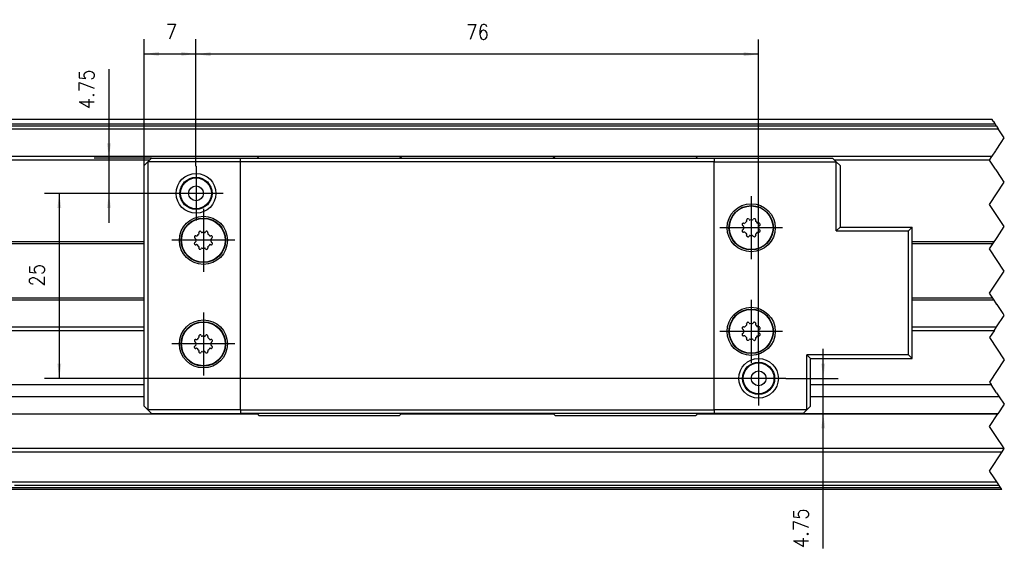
# Model space of a CAD drawing. Header units: millimetres. Extents: x -235 to 9017, y -109 to 485.
# Tile 6 of 35: x 16 to 149, y 329 to 401. Entities that reach past the tile are written whole.
import ezdxf

# ---------------------------------------------------------------- set-up
doc = ezdxf.new("R2010")
doc.units = ezdxf.units.MM
doc.linetypes.add('DOT_CENTER', pattern=[14, 12, -1, 0, -1])
doc.layers.add('1', color=7, linetype='Continuous')
doc.styles.add('CONVERTER_11', font='txt.shx', dxfattribs={"width": 0.9})
doc.dimstyles.new('ME10_DIM_13', dxfattribs={"dimtxt": 2, "dimasz": 2, "dimexe": 2, "dimexo": 0, "dimgap": 2, "dimtad": 1, "dimdsep": 46, "dimtxsty": 'CONVERTER_11', "dimsah": 1, "dimcen": 0.09, "dimclrd": 2, "dimclre": 2, "dimclrt": 2, "dimadec": 0, "dimazin": 0, "dimtfac": 1, "dimtdec": 4, "dimtix": 1, "dimtmove": 0, "dimatfit": 3, "dimfxl": 1, "dimtolj": 1, "dimtzin": 0, "dimarcsym": 0})
doc.dimstyles.new('ME10_DIM_15', dxfattribs={"dimtxt": 2, "dimasz": 2, "dimexe": 2, "dimexo": 0, "dimgap": 2, "dimtad": 1, "dimdsep": 46, "dimtxsty": 'CONVERTER_11', "dimsah": 1, "dimcen": 0.09, "dimclrd": 2, "dimclre": 2, "dimclrt": 2, "dimadec": 0, "dimazin": 0, "dimtfac": 1, "dimtdec": 4, "dimtix": 1, "dimtmove": 0, "dimatfit": 3, "dimfxl": 1, "dimtolj": 1, "dimtzin": 0, "dimarcsym": 0})
doc.dimstyles.new('ME10_DIM_16', dxfattribs={"dimtxt": 2, "dimasz": 2, "dimexe": 2, "dimexo": 0, "dimgap": 2, "dimtad": 1, "dimdsep": 46, "dimtxsty": 'CONVERTER_11', "dimsah": 1, "dimcen": 0.09, "dimclrd": 2, "dimclre": 2, "dimclrt": 2, "dimadec": 0, "dimazin": 0, "dimtfac": 1, "dimtdec": 4, "dimtix": 1, "dimtmove": 0, "dimatfit": 3, "dimfxl": 1, "dimtolj": 1, "dimtzin": 0, "dimarcsym": 0})
doc.dimstyles.new('ME10_DIM_17', dxfattribs={"dimtxt": 2, "dimasz": 2, "dimexe": 2, "dimexo": 0, "dimgap": 2, "dimtad": 1, "dimdsep": 46, "dimtxsty": 'CONVERTER_11', "dimsah": 1, "dimcen": 0.09, "dimclrd": 2, "dimclre": 2, "dimclrt": 2, "dimadec": 0, "dimazin": 0, "dimtfac": 1, "dimtdec": 4, "dimtix": 1, "dimtmove": 0, "dimatfit": 3, "dimfxl": 1, "dimtolj": 1, "dimtzin": 0, "dimarcsym": 0})
doc.dimstyles.new('ME10_DIM_18', dxfattribs={"dimtxt": 2, "dimasz": 2, "dimexe": 2, "dimexo": 0, "dimgap": 2, "dimtad": 1, "dimdsep": 46, "dimtxsty": 'CONVERTER_11', "dimsah": 1, "dimcen": 0.09, "dimclrd": 2, "dimclre": 2, "dimclrt": 2, "dimadec": 0, "dimazin": 0, "dimtfac": 1, "dimtdec": 4, "dimtix": 1, "dimtmove": 0, "dimatfit": 3, "dimfxl": 1, "dimtolj": 1, "dimtzin": 0, "dimarcsym": 0})

# ---------------------------------------------------------------- blocks, each defined once
blk = doc.blocks.new('MOD-22E-M-Li__43', base_point=(-101.64, 337.1))
at = {"color": 7, "linetype": 'Continuous'}
for p, q in [((147.69, 387.1), (-70.83, 387.1)), ((147.71, 387.09), (-70.83, 387.09)), ((-70.83, 386.48), (148.11, 386.48)), ((148.33, 386.16), (-70.83, 386.16)), ((-70.83, 385.83), (148.54, 385.83)), ((-70.83, 382.12), (147.71, 382.12)), ((48.67, 382.1), (-70.83, 382.1)), ((55.11, 382.1), (48.67, 382.1)), ((61.23, 382.1), (55.11, 382.1)), ((67.67, 382.1), (61.23, 382.1)), ((88.67, 382.1), (67.67, 382.1)), ((95.11, 382.1), (88.67, 382.1)), ((101.23, 382.1), (95.11, 382.1)), ((107.67, 382.1), (101.23, 382.1)), ((147.7, 382.1), (107.67, 382.1)), ((33.92, 381.6), (-57.83, 381.6)), ((147.36, 381.6), (126.42, 381.6)), ((33.17, 370.54), (-57.83, 370.54)), ((33.17, 370.29), (-57.83, 370.29)), ((147.98, 370.54), (136.91, 370.54)), ((147.82, 370.29), (136.91, 370.29)), ((33.17, 362.92), (-57.83, 362.92)), ((33.17, 362.67), (-57.83, 362.67)), ((147.82, 362.92), (136.91, 362.92)), ((147.98, 362.67), (136.91, 362.67)), ((-57.83, 359.04), (33.17, 359.04)), ((33.17, 358.54), (-57.83, 358.54)), ((136.91, 359.04), (148.32, 359.04)), ((147.99, 358.54), (136.91, 358.54)), ((-57.83, 351.27), (33.17, 351.27)), ((123.17, 351.27), (147.58, 351.27)), ((33.17, 349.61), (-57.83, 349.61)), ((148.69, 349.61), (123.17, 349.61)), ((-57.83, 347.32), (48.45, 347.32)), ((-57.83, 347.31), (48.46, 347.31)), ((-57.83, 347.29), (48.48, 347.29)), ((67.86, 347.29), (81.42, 347.29)), ((67.87, 347.31), (81.42, 347.3)), ((67.88, 347.32), (81.42, 347.32)), ((81.42, 347.32), (88.45, 347.32)), ((81.42, 347.3), (81.42, 347.32)), ((88.48, 347.29), (81.42, 347.29)), ((148.49, 347.29), (107.85, 347.29)), ((107.89, 347.32), (148.51, 347.32)), ((149.36, 342.61), (-57.83, 342.61)), ((-57.83, 342.17), (149.08, 342.17)), ((-57.83, 338.1), (148.36, 338.1)), ((-70.83, 337.35), (148.86, 337.35)), ((57.87, 337.1), (11.87, 337.1)), ((18.54, 337.6), (15.67, 337.6)), ((49.52, 337.6), (18.54, 337.6)), ((148.69, 337.6), (49.52, 337.6)), ((62.87, 337.1), (57.87, 337.1)), ((66.09, 337.1), (62.87, 337.1)), ((149.03, 337.1), (66.09, 337.1))]:
    blk.add_line(p, q, dxfattribs=at)
at = {"color": 2, "linetype": 'DOT_CENTER'}
for p, q in [((147.71, 387.09), (147.69, 387.1)), ((147.86, 386.85), (147.71, 387.09)), ((147.89, 386.8), (147.86, 386.85)), ((147.89, 386.8), (148.03, 386.6)), ((148.11, 386.48), (148.03, 386.6)), ((148.33, 386.16), (148.11, 386.48)), ((148.33, 386.16), (148.54, 385.83)), ((149.36, 384.6), (148.54, 385.83)), ((148.93, 383.95), (149.36, 384.6)), ((148.25, 382.94), (148.93, 383.95)), ((147.36, 381.6), (147.7, 382.1)), ((147.71, 382.12), (147.7, 382.1)), ((147.71, 382.12), (148.2, 382.85)), ((148.2, 382.85), (148.25, 382.94)), ((148.19, 380.35), (147.36, 381.6)), ((148.25, 380.27), (148.19, 380.35)), ((148.93, 379.25), (148.25, 380.27)), ((149.36, 378.6), (148.93, 379.25)), ((147.36, 375.6), (149.36, 378.6)), ((149.36, 372.6), (147.36, 375.6)), ((148.38, 371.13), (149.36, 372.6)), ((148.22, 370.88), (148.38, 371.13)), ((147.36, 369.6), (147.82, 370.29)), ((147.82, 370.29), (147.98, 370.54)), ((147.98, 370.54), (148.22, 370.88)), ((149.36, 366.6), (147.36, 369.6)), ((147.36, 363.6), (149.36, 366.6)), ((147.82, 362.92), (147.36, 363.6)), ((147.98, 362.67), (147.82, 362.92)), ((148.21, 362.32), (147.98, 362.67)), ((148.37, 362.09), (148.21, 362.32)), ((148.38, 362.07), (148.37, 362.09)), ((149.19, 360.86), (148.38, 362.07)), ((148.32, 359.04), (149.36, 360.6)), ((149.36, 360.6), (149.19, 360.86)), ((147.99, 358.54), (147.36, 357.6)), ((147.99, 358.54), (148.32, 359.04)), ((147.36, 357.6), (149.36, 354.6)), ((149.36, 354.6), (147.36, 351.6)), ((147.36, 351.6), (147.58, 351.27)), ((148.33, 350.15), (147.58, 351.27)), ((148.33, 350.15), (148.51, 349.88)), ((148.51, 349.88), (148.69, 349.61)), ((149.36, 348.6), (148.51, 347.32)), ((148.69, 349.61), (149.36, 348.6)), ((147.36, 345.6), (148.49, 347.29)), ((148.49, 347.29), (148.51, 347.32)), ((148.46, 343.96), (147.36, 345.6)), ((149.13, 342.96), (148.46, 343.96)), ((147.41, 339.67), (149.08, 342.17)), ((149.08, 342.17), (149.36, 342.61)), ((149.36, 342.61), (149.13, 342.96)), ((147.36, 339.6), (147.41, 339.67)), ((147.42, 339.51), (147.36, 339.6)), ((147.98, 338.67), (147.42, 339.51)), ((148.09, 338.51), (147.98, 338.67)), ((148.36, 338.1), (148.09, 338.51)), ((148.53, 337.85), (148.36, 338.1)), ((148.69, 337.6), (148.53, 337.85)), ((148.86, 337.35), (148.69, 337.6)), ((149.03, 337.1), (148.86, 337.35))]:
    blk.add_line(p, q, dxfattribs=at)
at = {"color": 7, "linetype": 'Continuous'}
blk.add_open_spline([(81.42, 347.3), (81.42, 347.3), (81.42, 347.3), (81.42, 347.29), (81.42, 347.29)], degree=3, dxfattribs=at)
blk = doc.blocks.new('CABEZA_1__44', base_point=(33.17, 347.1))
at = {"color": 7, "linetype": 'Continuous'}
for p, q in [((33.67, 381.35), (34.17, 381.85)), ((34.17, 381.85), (46.17, 381.85)), ((46.17, 381.35), (46.17, 381.85)), ((46.17, 381.85), (48.42, 381.85)), ((48.67, 382.1), (48.42, 381.85)), ((48.42, 381.85), (67.92, 381.85)), ((55.11, 382.1), (48.67, 382.1)), ((61.23, 382.1), (55.11, 382.1)), ((67.67, 382.1), (61.23, 382.1)), ((67.92, 381.85), (67.67, 382.1)), ((67.92, 381.85), (88.42, 381.85)), ((88.67, 382.1), (88.42, 381.85)), ((88.42, 381.85), (107.92, 381.85)), ((95.11, 382.1), (88.67, 382.1)), ((101.23, 382.1), (95.11, 382.1)), ((107.67, 382.1), (101.23, 382.1)), ((107.92, 381.85), (107.67, 382.1)), ((107.92, 381.85), (110.17, 381.85)), ((110.17, 381.85), (110.17, 381.35)), ((110.17, 381.85), (126.17, 381.85)), ((126.17, 381.85), (126.67, 381.35)), ((33.17, 380.85), (33.67, 381.35)), ((33.17, 348.35), (33.17, 380.85)), ((33.67, 381.35), (33.67, 347.85)), ((46.17, 381.35), (33.67, 381.35)), ((46.17, 347.85), (46.17, 381.35)), ((110.17, 381.35), (46.17, 381.35)), ((110.17, 347.85), (110.17, 381.35)), ((110.17, 381.35), (126.67, 381.35)), ((126.67, 372.04), (126.67, 381.35)), ((127.17, 380.85), (126.67, 381.35)), ((127.17, 380.85), (127.17, 372.54)), ((114.1, 372.69), (114.01, 372.74)), ((114.15, 373.06), (114.24, 373.04)), ((114.58, 373.37), (114.55, 373.47)), ((114.88, 373.61), (114.93, 373.52)), ((115.4, 373.52), (115.45, 373.61)), ((115.78, 373.47), (115.75, 373.37)), ((116.09, 373.04), (116.18, 373.06)), ((116.32, 372.74), (116.23, 372.69)), ((127.17, 372.54), (126.67, 372.04)), ((127.17, 372.54), (136.91, 372.54)), ((136.91, 372.54), (136.41, 372.04)), ((136.91, 354.77), (136.91, 372.54)), ((40.15, 371.36), (40.24, 371.34)), ((40.58, 371.67), (40.56, 371.77)), ((40.88, 371.91), (40.93, 371.82)), ((41.4, 371.82), (41.46, 371.91)), ((41.78, 371.77), (41.76, 371.67)), ((42.09, 371.34), (42.19, 371.36)), ((114.01, 372.16), (114.1, 372.22)), ((114.24, 371.86), (114.15, 371.84)), ((114.55, 371.43), (114.58, 371.53)), ((114.93, 371.38), (114.88, 371.3)), ((115.45, 371.3), (115.4, 371.38)), ((115.75, 371.53), (115.78, 371.43)), ((116.18, 371.84), (116.09, 371.86)), ((116.23, 372.22), (116.32, 372.16)), ((126.67, 372.04), (136.41, 372.04)), ((136.41, 355.27), (136.41, 372.04)), ((40.1, 370.99), (40.01, 371.04)), ((40.01, 370.46), (40.1, 370.52)), ((40.24, 370.16), (40.15, 370.14)), ((40.56, 369.73), (40.58, 369.83)), ((41.76, 369.83), (41.78, 369.73)), ((42.19, 370.14), (42.09, 370.16)), ((42.32, 371.04), (42.23, 370.99)), ((42.23, 370.52), (42.32, 370.46)), ((40.93, 369.68), (40.88, 369.6)), ((41.46, 369.6), (41.4, 369.68)), ((114.58, 359.37), (114.55, 359.47)), ((114.88, 359.61), (114.93, 359.52)), ((115.4, 359.52), (115.45, 359.61)), ((115.78, 359.47), (115.75, 359.37)), ((40.88, 357.91), (40.93, 357.82)), ((41.4, 357.82), (41.45, 357.91)), ((114.1, 358.69), (114.01, 358.74)), ((114.01, 358.16), (114.1, 358.22)), ((114.15, 359.06), (114.24, 359.04)), ((114.24, 357.86), (114.15, 357.84)), ((116.09, 359.04), (116.18, 359.06)), ((116.18, 357.84), (116.09, 357.86)), ((116.32, 358.74), (116.23, 358.69)), ((116.23, 358.22), (116.32, 358.16)), ((40.1, 356.99), (40.01, 357.04)), ((40.01, 356.46), (40.1, 356.52)), ((40.15, 357.36), (40.24, 357.34)), ((40.58, 357.67), (40.55, 357.77)), ((41.78, 357.77), (41.75, 357.67)), ((42.09, 357.34), (42.18, 357.36)), ((42.32, 357.04), (42.23, 356.99)), ((42.23, 356.52), (42.32, 356.46)), ((114.55, 357.43), (114.58, 357.53)), ((114.93, 357.38), (114.88, 357.3)), ((115.45, 357.3), (115.4, 357.38)), ((115.75, 357.53), (115.78, 357.43)), ((40.24, 356.16), (40.15, 356.14)), ((40.55, 355.73), (40.58, 355.83)), ((40.93, 355.68), (40.88, 355.6)), ((41.45, 355.6), (41.4, 355.68)), ((41.75, 355.83), (41.78, 355.73)), ((42.18, 356.14), (42.09, 356.16)), ((122.67, 355.27), (123.17, 354.77)), ((122.67, 347.85), (122.67, 355.27)), ((136.41, 355.27), (122.67, 355.27)), ((136.91, 354.77), (136.41, 355.27)), ((123.17, 348.6), (123.17, 354.77)), ((123.17, 354.77), (136.91, 354.77)), ((123.17, 348.35), (123.17, 348.6)), ((33.67, 347.85), (33.17, 348.35)), ((46.17, 347.85), (33.67, 347.85)), ((33.67, 347.85), (34.17, 347.35)), ((34.17, 347.35), (46.17, 347.35)), ((46.17, 347.85), (110.17, 347.85)), ((46.17, 347.85), (46.17, 347.35)), ((48.42, 347.35), (46.17, 347.35)), ((67.92, 347.35), (48.42, 347.35)), ((48.42, 347.35), (48.67, 347.1)), ((67.67, 347.1), (67.92, 347.35)), ((88.42, 347.35), (67.92, 347.35)), ((88.42, 347.35), (88.67, 347.1)), ((107.92, 347.35), (88.42, 347.35)), ((107.92, 347.35), (107.67, 347.1)), ((110.17, 347.35), (107.92, 347.35)), ((110.17, 347.85), (110.17, 347.35)), ((122.67, 347.85), (110.17, 347.85)), ((122.17, 347.35), (110.17, 347.35)), ((122.67, 347.85), (122.17, 347.35)), ((122.67, 347.85), (123.17, 348.35)), ((48.67, 347.1), (67.67, 347.1)), ((88.67, 347.1), (107.67, 347.1))]:
    blk.add_line(p, q, dxfattribs=at)
for centre, radius in [((40.17, 377.1), 2.68), ((40.17, 377.1), 2.17), ((40.17, 377.1), 2.08), ((40.17, 377.1), 1), ((115.17, 372.45), 3.25), ((115.17, 372.45), 3), ((115.17, 372.45), 2.95), ((41.17, 370.75), 3.25), ((41.17, 370.75), 3), ((41.17, 370.75), 2.95), ((115.17, 358.45), 3.25), ((115.17, 358.45), 3), ((115.17, 358.45), 2.95), ((41.17, 356.75), 3.25), ((41.17, 356.75), 3), ((41.17, 356.75), 2.95), ((116.17, 352.1), 2.67), ((116.17, 352.1), 2.17), ((116.17, 352.1), 2.08), ((116.17, 352.1), 1)]:
    blk.add_circle(centre, radius, dxfattribs=at)
for centre, radius, start, end in [((114.09, 372.87), 0.15, 158.8206, 237.5), ((115.17, 372.45), 1.3, 156.1794, 158.8206), ((114.11, 372.92), 0.15, 135, 156.1794), ((114.11, 372.92), 0.15, 77.5, 135), ((114.06, 372.63), 0.07, 0, 57.5), ((115.17, 372.45), 1.05, 170.9522, 189.0478), ((114.26, 373.11), 0.07, 257.5, 324.0478), ((115.17, 372.45), 1.05, 125.9522, 144.0478), ((114.7, 373.5), 0.15, 113.8206, 192.5), ((114.51, 373.36), 0.07, 305.9522, 0), ((115.17, 372.45), 1.3, 111.1794, 113.8206), ((114.75, 373.53), 0.15, 90, 111.1794), ((114.75, 373.53), 0.15, 32.5, 90), ((114.99, 373.56), 0.07, 212.5, 279.0478), ((115.17, 372.45), 1.05, 80.9522, 99.0478), ((115.34, 373.56), 0.07, 260.9522, 327.5), ((115.58, 373.53), 0.15, 68.8206, 147.5), ((115.17, 372.45), 1.3, 66.1794, 68.8206), ((115.63, 373.5), 0.15, 45, 66.1794), ((115.63, 373.5), 0.15, 347.5, 45), ((115.82, 373.36), 0.07, 180, 234.0478), ((115.17, 372.45), 1.05, 35.9522, 54.0478), ((116.07, 373.11), 0.07, 215.9522, 282.5), ((116.22, 372.92), 0.15, 23.8206, 102.5), ((116.27, 372.63), 0.07, 122.5, 180), ((115.17, 372.45), 1.05, 350.9522, 9.0478), ((116.24, 372.87), 0.15, 302.5, 0), ((115.17, 372.45), 1.3, 21.1794, 23.8206), ((116.24, 372.87), 0.15, 0, 21.1794), ((40.09, 371.17), 0.15, 158.8206, 237.5), ((41.17, 370.75), 1.3, 156.1794, 158.8206), ((40.11, 371.22), 0.15, 135, 156.1794), ((40.11, 371.22), 0.15, 77.5, 135), ((40.26, 371.41), 0.07, 257.5, 324.0478), ((41.17, 370.75), 1.05, 125.9522, 144.0478), ((40.7, 371.8), 0.15, 113.8206, 192.5), ((40.51, 371.66), 0.07, 305.9522, 0), ((41.17, 370.75), 1.3, 111.1794, 113.8206), ((40.75, 371.83), 0.15, 90, 111.1794), ((40.75, 371.83), 0.15, 32.5, 90), ((40.99, 371.86), 0.07, 212.5, 279.0478), ((41.17, 370.75), 1.05, 80.9522, 99.0478), ((41.34, 371.86), 0.07, 260.9522, 327.5), ((41.58, 371.83), 0.15, 68.8206, 147.5), ((41.17, 370.75), 1.3, 66.1794, 68.8206), ((41.63, 371.8), 0.15, 45, 66.1794), ((41.63, 371.8), 0.15, 347.5, 45), ((41.82, 371.66), 0.07, 180, 234.0478), ((41.17, 370.75), 1.05, 35.9522, 54.0478), ((42.07, 371.41), 0.07, 215.9522, 282.5), ((42.22, 371.22), 0.15, 23.8206, 102.5), ((42.24, 371.17), 0.15, 302.5, 360), ((41.17, 370.75), 1.3, 21.1794, 23.8206), ((42.24, 371.17), 0.15, 360, 21.1794), ((114.09, 372.04), 0.15, 122.5, 180), ((114.09, 372.04), 0.15, 180, 201.1794), ((115.17, 372.45), 1.3, 201.1794, 203.8206), ((114.11, 371.99), 0.15, 203.8206, 282.5), ((114.06, 372.28), 0.07, 302.5, 0), ((114.26, 371.8), 0.07, 35.9522, 102.5), ((115.17, 372.45), 1.05, 215.9522, 234.0478), ((114.51, 371.55), 0.07, 360, 54.0478), ((114.7, 371.4), 0.15, 167.5, 225), ((114.7, 371.4), 0.15, 225, 246.1794), ((115.17, 372.45), 1.3, 246.1794, 248.8206), ((114.75, 371.38), 0.15, 248.8206, 327.5), ((114.99, 371.35), 0.07, 80.9522, 147.5), ((115.17, 372.45), 1.05, 260.9522, 279.0478), ((115.34, 371.35), 0.07, 32.5, 99.0478), ((115.58, 371.38), 0.15, 212.5, 270), ((115.58, 371.38), 0.15, 270, 291.1794), ((115.17, 372.45), 1.3, 291.1794, 293.8206), ((115.63, 371.4), 0.15, 293.8206, 12.5), ((115.82, 371.55), 0.07, 125.9522, 180), ((115.17, 372.45), 1.05, 305.9522, 324.0478), ((116.07, 371.8), 0.07, 77.5, 144.0478), ((116.22, 371.99), 0.15, 257.5, 315), ((116.27, 372.28), 0.07, 180, 237.5), ((116.24, 372.04), 0.15, 338.8206, 57.5), ((116.22, 371.99), 0.15, 315, 336.1794), ((115.17, 372.45), 1.3, 336.1794, 338.8206), ((40.09, 370.34), 0.15, 122.5, 180), ((40.09, 370.34), 0.15, 180, 201.1794), ((41.17, 370.75), 1.3, 201.1794, 203.8206), ((40.11, 370.29), 0.15, 203.8206, 282.5), ((40.06, 370.93), 0.07, 0, 57.5), ((40.06, 370.58), 0.07, 302.5, 0), ((41.17, 370.75), 1.05, 170.9522, 189.0478), ((40.26, 370.1), 0.07, 35.9522, 102.5), ((41.17, 370.75), 1.05, 215.9522, 234.0478), ((40.51, 369.85), 0.07, 360, 54.0478), ((41.82, 369.85), 0.07, 125.9522, 180), ((41.17, 370.75), 1.05, 305.9522, 324.0478), ((42.07, 370.1), 0.07, 77.5, 144.0478), ((42.22, 370.29), 0.15, 257.5, 315), ((42.27, 370.93), 0.07, 122.5, 180), ((41.17, 370.75), 1.05, 350.9522, 9.0478), ((42.27, 370.58), 0.07, 180, 237.5), ((42.24, 370.34), 0.15, 338.8206, 57.5), ((42.22, 370.29), 0.15, 315, 336.1794), ((41.17, 370.75), 1.3, 336.1794, 338.8206), ((40.7, 369.7), 0.15, 167.5, 225), ((40.7, 369.7), 0.15, 225, 246.1794), ((41.17, 370.75), 1.3, 246.1794, 248.8206), ((40.75, 369.68), 0.15, 248.8206, 327.5), ((40.99, 369.65), 0.07, 80.9522, 147.5), ((41.17, 370.75), 1.05, 260.9522, 279.0478), ((41.34, 369.65), 0.07, 32.5, 99.0478), ((41.58, 369.68), 0.15, 212.5, 270), ((41.58, 369.68), 0.15, 270, 291.1794), ((41.17, 370.75), 1.3, 291.1794, 293.8206), ((41.63, 369.7), 0.15, 293.8206, 12.5), ((115.17, 358.45), 1.05, 125.9522, 144.0478), ((114.7, 359.5), 0.15, 113.8206, 192.5), ((114.51, 359.36), 0.07, 305.9522, 0), ((115.17, 358.45), 1.3, 111.1794, 113.8206), ((114.75, 359.53), 0.15, 90, 111.1794), ((114.75, 359.53), 0.15, 32.5, 90), ((114.99, 359.56), 0.07, 212.5, 279.0478), ((115.17, 358.45), 1.05, 80.9522, 99.0478), ((115.34, 359.56), 0.07, 260.9522, 327.5), ((115.58, 359.53), 0.15, 68.8206, 147.5), ((115.17, 358.45), 1.3, 66.1794, 68.8206), ((115.63, 359.5), 0.15, 45, 66.1794), ((115.63, 359.5), 0.15, 347.5, 45), ((115.82, 359.36), 0.07, 180, 234.0478), ((115.17, 358.45), 1.05, 35.9522, 54.0478), ((40.7, 357.8), 0.15, 113.8206, 192.5), ((41.17, 356.75), 1.3, 111.1794, 113.8206), ((40.75, 357.83), 0.15, 90, 111.1794), ((40.75, 357.83), 0.15, 32.5, 90), ((40.99, 357.86), 0.07, 212.5, 279.0478), ((41.17, 356.75), 1.05, 80.9522, 99.0478), ((41.34, 357.86), 0.07, 260.9522, 327.5), ((41.58, 357.83), 0.15, 68.8206, 147.5), ((41.17, 356.75), 1.3, 66.1794, 68.8206), ((41.63, 357.8), 0.15, 45, 66.1794), ((41.63, 357.8), 0.15, 347.5, 45), ((114.09, 358.87), 0.15, 158.8206, 237.5), ((114.09, 358.04), 0.15, 122.5, 180), ((114.09, 358.04), 0.15, 180, 201.1794), ((115.17, 358.45), 1.3, 156.1794, 158.8206), ((115.17, 358.45), 1.3, 201.1794, 203.8206), ((114.11, 358.92), 0.15, 135, 156.1794), ((114.11, 357.99), 0.15, 203.8206, 282.5), ((114.11, 358.92), 0.15, 77.5, 135), ((114.06, 358.63), 0.07, 0, 57.5), ((114.06, 358.28), 0.07, 302.5, 0), ((115.17, 358.45), 1.05, 170.9522, 189.0478), ((114.26, 359.11), 0.07, 257.5, 324.0478), ((114.26, 357.8), 0.07, 35.9522, 102.5), ((115.17, 358.45), 1.05, 215.9522, 234.0478), ((115.17, 358.45), 1.05, 305.9522, 324.0478), ((116.07, 359.11), 0.07, 215.9522, 282.5), ((116.07, 357.8), 0.07, 77.5, 144.0478), ((116.22, 358.92), 0.15, 23.8206, 102.5), ((116.22, 357.99), 0.15, 257.5, 315), ((116.27, 358.63), 0.07, 122.5, 180), ((115.17, 358.45), 1.05, 350.9522, 9.0478), ((116.27, 358.28), 0.07, 180, 237.5), ((116.24, 358.87), 0.15, 302.5, 0), ((116.24, 358.04), 0.15, 338.8206, 57.5), ((116.22, 357.99), 0.15, 315, 336.1794), ((115.17, 358.45), 1.3, 21.1794, 23.8206), ((115.17, 358.45), 1.3, 336.1794, 338.8206), ((116.24, 358.87), 0.15, 0, 21.1794), ((40.09, 357.17), 0.15, 158.8206, 237.5), ((41.17, 356.75), 1.3, 156.1794, 158.8206), ((40.11, 357.22), 0.15, 135, 156.1794), ((40.11, 357.22), 0.15, 77.5, 135), ((40.06, 356.93), 0.07, 0, 57.5), ((40.06, 356.58), 0.07, 302.5, 0), ((41.17, 356.75), 1.05, 170.9522, 189.0478), ((40.26, 357.41), 0.07, 257.5, 324.0478), ((41.17, 356.75), 1.05, 125.9522, 144.0478), ((40.51, 357.66), 0.07, 305.9522, 0), ((41.82, 357.66), 0.07, 180, 234.0478), ((41.17, 356.75), 1.05, 35.9522, 54.0478), ((42.07, 357.41), 0.07, 215.9522, 282.5), ((42.22, 357.22), 0.15, 23.8206, 102.5), ((42.27, 356.93), 0.07, 122.5, 180), ((41.17, 356.75), 1.05, 350.9522, 9.0478), ((42.27, 356.58), 0.07, 180, 237.5), ((42.24, 357.17), 0.15, 302.5, 360), ((41.17, 356.75), 1.3, 21.1794, 23.8206), ((42.24, 357.17), 0.15, 360, 21.1794), ((114.51, 357.55), 0.07, 360, 54.0478), ((114.7, 357.4), 0.15, 167.5, 225), ((114.7, 357.4), 0.15, 225, 246.1794), ((115.17, 358.45), 1.3, 246.1794, 248.8206), ((114.75, 357.38), 0.15, 248.8206, 327.5), ((114.99, 357.35), 0.07, 80.9522, 147.5), ((115.17, 358.45), 1.05, 260.9522, 279.0478), ((115.34, 357.35), 0.07, 32.5, 99.0478), ((115.58, 357.38), 0.15, 212.5, 270), ((115.58, 357.38), 0.15, 270, 291.1794), ((115.17, 358.45), 1.3, 291.1794, 293.8206), ((115.63, 357.4), 0.15, 293.8206, 12.5), ((115.82, 357.55), 0.07, 125.9522, 180), ((40.09, 356.34), 0.15, 122.5, 180), ((40.09, 356.34), 0.15, 180, 201.1794), ((41.17, 356.75), 1.3, 201.1794, 203.8206), ((40.11, 356.29), 0.15, 203.8206, 282.5), ((40.26, 356.1), 0.07, 35.9522, 102.5), ((41.17, 356.75), 1.05, 215.9522, 234.0478), ((40.51, 355.85), 0.07, 360, 54.0478), ((40.7, 355.7), 0.15, 167.5, 225), ((40.7, 355.7), 0.15, 225, 246.1794), ((41.17, 356.75), 1.3, 246.1794, 248.8206), ((40.75, 355.68), 0.15, 248.8206, 327.5), ((40.99, 355.65), 0.07, 80.9522, 147.5), ((41.17, 356.75), 1.05, 260.9522, 279.0478), ((41.34, 355.65), 0.07, 32.5, 99.0478), ((41.58, 355.68), 0.15, 212.5, 270), ((41.58, 355.68), 0.15, 270, 291.1794), ((41.17, 356.75), 1.3, 291.1794, 293.8206), ((41.63, 355.7), 0.15, 293.8206, 12.5), ((41.82, 355.85), 0.07, 125.9522, 180), ((41.17, 356.75), 1.05, 305.9522, 324.0478), ((42.07, 356.1), 0.07, 77.5, 144.0478), ((42.22, 356.29), 0.15, 257.5, 315), ((42.24, 356.34), 0.15, 338.8206, 57.5), ((42.22, 356.29), 0.15, 315, 336.1794), ((41.17, 356.75), 1.3, 336.1794, 338.8206)]:
    blk.add_arc(centre, radius, start, end, dxfattribs=at)
for points in [[(114.13, 372.62), (114.13, 372.62), (114.13, 372.62), (114.13, 372.63), (114.13, 372.63)], [(114.58, 373.36), (114.58, 373.36), (114.58, 373.37), (114.58, 373.37), (114.58, 373.37)], [(115.75, 373.37), (115.75, 373.37), (115.75, 373.37), (115.75, 373.36), (115.75, 373.36)], [(116.2, 372.63), (116.2, 372.63), (116.2, 372.62), (116.2, 372.62), (116.2, 372.62)], [(40.58, 371.66), (40.58, 371.66), (40.58, 371.67), (40.58, 371.67), (40.58, 371.67)], [(41.76, 371.67), (41.76, 371.67), (41.75, 371.67), (41.75, 371.66), (41.75, 371.66)], [(114.13, 372.28), (114.13, 372.28), (114.13, 372.28), (114.13, 372.29), (114.13, 372.29)], [(114.58, 371.53), (114.58, 371.53), (114.58, 371.54), (114.58, 371.54), (114.58, 371.55)], [(115.75, 371.55), (115.75, 371.54), (115.75, 371.54), (115.75, 371.53), (115.75, 371.53)], [(116.2, 372.29), (116.2, 372.29), (116.2, 372.28), (116.2, 372.28), (116.2, 372.28)], [(40.13, 370.92), (40.13, 370.92), (40.13, 370.92), (40.13, 370.93), (40.13, 370.93)], [(40.13, 370.58), (40.13, 370.58), (40.13, 370.58), (40.13, 370.59), (40.13, 370.59)], [(40.58, 369.83), (40.58, 369.83), (40.58, 369.84), (40.58, 369.84), (40.58, 369.85)], [(41.75, 369.85), (41.75, 369.84), (41.75, 369.84), (41.76, 369.83), (41.76, 369.83)], [(42.2, 370.93), (42.2, 370.93), (42.2, 370.92), (42.2, 370.92), (42.2, 370.92)], [(42.2, 370.59), (42.2, 370.59), (42.2, 370.58), (42.2, 370.58), (42.2, 370.58)], [(114.58, 359.36), (114.58, 359.36), (114.58, 359.37), (114.58, 359.37), (114.58, 359.37)], [(115.75, 359.37), (115.75, 359.37), (115.75, 359.37), (115.75, 359.36), (115.75, 359.36)], [(114.13, 358.62), (114.13, 358.62), (114.13, 358.62), (114.13, 358.63), (114.13, 358.63)], [(114.13, 358.28), (114.13, 358.28), (114.13, 358.28), (114.13, 358.29), (114.13, 358.29)], [(116.2, 358.63), (116.2, 358.63), (116.2, 358.62), (116.2, 358.62), (116.2, 358.62)], [(116.2, 358.29), (116.2, 358.29), (116.2, 358.28), (116.2, 358.28), (116.2, 358.28)], [(40.13, 356.92), (40.13, 356.92), (40.13, 356.92), (40.13, 356.93), (40.13, 356.93)], [(40.13, 356.58), (40.13, 356.58), (40.13, 356.58), (40.13, 356.59), (40.13, 356.59)], [(40.58, 357.66), (40.58, 357.66), (40.58, 357.67), (40.58, 357.67), (40.58, 357.67)], [(41.75, 357.67), (41.75, 357.67), (41.75, 357.67), (41.75, 357.66), (41.75, 357.66)], [(42.2, 356.93), (42.2, 356.93), (42.2, 356.92), (42.2, 356.92), (42.2, 356.92)], [(42.2, 356.59), (42.2, 356.59), (42.2, 356.58), (42.2, 356.58), (42.2, 356.58)], [(114.58, 357.53), (114.58, 357.53), (114.58, 357.54), (114.58, 357.54), (114.58, 357.55)], [(115.75, 357.55), (115.75, 357.54), (115.75, 357.54), (115.75, 357.53), (115.75, 357.53)], [(40.58, 355.83), (40.58, 355.83), (40.58, 355.84), (40.58, 355.84), (40.58, 355.85)], [(41.75, 355.85), (41.75, 355.84), (41.75, 355.84), (41.75, 355.83), (41.75, 355.83)]]:
    blk.add_open_spline(points, degree=3, dxfattribs=at)
at = {"layer": '1', "color": 2, "linetype": 'DOT_CENTER'}
for p, q in [((40.17, 380.78), (40.17, 373.42)), ((43.84, 377.1), (36.49, 377.1)), ((115.17, 376.7), (115.17, 368.2)), ((41.17, 375), (41.17, 366.5)), ((119.42, 372.45), (110.92, 372.45)), ((45.42, 370.75), (36.92, 370.75)), ((115.17, 362.7), (115.17, 354.2)), ((41.17, 361), (41.17, 352.5)), ((119.42, 358.45), (110.92, 358.45)), ((45.42, 356.75), (36.92, 356.75)), ((116.17, 355.78), (116.17, 348.43)), ((119.84, 352.1), (112.49, 352.1))]:
    blk.add_line(p, q, dxfattribs=at)
blk = doc.blocks.new('Li-M-7840__46', base_point=(-101.64, 337.1))
for name, p in [('MOD-22E-M-Li__43', (-101.64, 337.1)), ('CABEZA_1__44', (33.17, 347.1))]:
    blk.add_blockref(name, p)
blk = doc.blocks.new('*D75')
at = {"layer": '1', "color": 2, "linetype": 'Continuous'}
for p, q in [((36.49, 377.1), (19.7, 377.1)), ((21.7, 377.1), (21.7, 352.1)), ((112.49, 352.1), (19.7, 352.1))]:
    blk.add_line(p, q, dxfattribs=at)
at = {"layer": '1', "color": 2}
for points in [[(21.97, 375.1), (21.44, 375.1), (21.7, 377.1)], [(21.44, 354.1), (21.97, 354.1), (21.7, 352.1)]]:
    blk.add_solid(points, dxfattribs=at)
at = {"layer": '1', "color": 2, "insert": (19.7, 364.5), "char_height": 2, "attachment_point": 7, "rotation": 90, "line_spacing_factor": 0.60024, "style": 'CONVERTER_11'}
blk.add_mtext('25', dxfattribs=at)
blk = doc.blocks.new('*D77')
at = {"layer": '1', "color": 2, "linetype": 'Continuous'}
for p, q in [((33.17, 380.85), (33.17, 397.94)), ((40.17, 380.78), (40.17, 397.94)), ((33.17, 395.94), (40.17, 395.94))]:
    blk.add_line(p, q, dxfattribs=at)
at = {"layer": '1', "color": 2}
for points in [[(35.17, 396.2), (35.17, 395.68), (33.17, 395.94)], [(38.17, 395.68), (38.17, 396.2), (40.17, 395.94)]]:
    blk.add_solid(points, dxfattribs=at)
at = {"layer": '1', "color": 2, "insert": (36.07, 397.94), "char_height": 2, "attachment_point": 7, "rotation": 0.0001, "line_spacing_factor": 0.60024, "style": 'CONVERTER_11'}
blk.add_mtext('7', dxfattribs=at)
blk = doc.blocks.new('*D78')
at = {"layer": '1', "color": 2, "linetype": 'Continuous'}
for p, q in [((40.17, 380.78), (40.17, 397.9)), ((116.17, 355.78), (116.17, 397.9)), ((116.17, 395.9), (40.17, 395.9))]:
    blk.add_line(p, q, dxfattribs=at)
at = {"layer": '1', "color": 2}
for points in [[(42.17, 396.17), (42.17, 395.64), (40.17, 395.9)], [(114.17, 395.64), (114.17, 396.17), (116.17, 395.9)]]:
    blk.add_solid(points, dxfattribs=at)
at = {"layer": '1', "color": 2, "insert": (76.67, 397.9), "char_height": 2, "attachment_point": 7, "rotation": 0.0001, "line_spacing_factor": 0.60024, "style": 'CONVERTER_11'}
blk.add_mtext('76', dxfattribs=at)
blk = doc.blocks.new('*D79')
at = {"layer": '1', "color": 2, "linetype": 'Continuous'}
for p, q in [((28.41, 393.9), (28.41, 381.85)), ((34.17, 381.85), (26.41, 381.85)), ((28.41, 381.85), (28.41, 377.1)), ((36.49, 377.1), (26.41, 377.1)), ((28.41, 377.1), (28.41, 373.1))]:
    blk.add_line(p, q, dxfattribs=at)
at = {"layer": '1', "color": 2}
for points in [[(28.15, 383.85), (28.67, 383.85), (28.41, 381.85)], [(28.67, 375.1), (28.15, 375.1), (28.41, 377.1)]]:
    blk.add_solid(points, dxfattribs=at)
at = {"layer": '1', "color": 2, "insert": (26.41, 388.45), "char_height": 2, "attachment_point": 7, "rotation": 90, "line_spacing_factor": 0.60024, "style": 'CONVERTER_11'}
blk.add_mtext('4.75', dxfattribs=at)
blk = doc.blocks.new('*D80')
at = {"layer": '1', "color": 2, "linetype": 'Continuous'}
for p, q in [((124.9, 352.1), (124.9, 356.1)), ((119.84, 352.1), (126.9, 352.1)), ((124.9, 347.35), (124.9, 352.1)), ((122.17, 347.35), (126.9, 347.35)), ((124.9, 329.13), (124.9, 347.35))]:
    blk.add_line(p, q, dxfattribs=at)
at = {"layer": '1', "color": 2}
for points in [[(124.64, 354.1), (125.17, 354.1), (124.9, 352.1)], [(125.17, 345.35), (124.64, 345.35), (124.9, 347.35)]]:
    blk.add_solid(points, dxfattribs=at)
at = {"layer": '1', "color": 2, "insert": (122.9, 329.13), "char_height": 2, "attachment_point": 7, "rotation": 90, "line_spacing_factor": 0.60024, "style": 'CONVERTER_11'}
blk.add_mtext('4.75', dxfattribs=at)
blk = doc.blocks.new('E', base_point=(-1044.26, 362.101))
blk.add_blockref('Li-M-7840__46', (-101.638, 337.1))
at = {"layer": '1'}
for base, p2, dimstyle, picture, middle in [((33.165, 395.94), (33.165, 380.853), 'ME10_DIM_15', '*D77', (36.665, 398.94)), ((116.165, 395.903), (116.165, 355.778), 'ME10_DIM_16', '*D78', (78.165, 398.903))]:
    dim = blk.add_linear_dim(base=base, p1=(40.165, 380.782), p2=p2, dimstyle=dimstyle, dxfattribs=at)
    dim.commit()
    dim.dimension.update_dxf_attribs({"geometry": picture, "text_midpoint": middle, "text_rotation": 0.00014})
for base, p1, p2, dimstyle, picture, middle in [((28.411, 381.853), (36.486, 377.103), (34.165, 381.853), 'ME10_DIM_17', '*D79', (25.411, 391.178)), ((21.705, 377.103), (112.49, 352.103), (36.486, 377.103), 'ME10_DIM_13', '*D75', (18.705, 366.003)), ((124.905, 347.353), (119.84, 352.103), (122.165, 347.353), 'ME10_DIM_18', '*D80', (121.905, 331.857))]:
    dim = blk.add_linear_dim(base=base, p1=p1, p2=p2, angle=90, dimstyle=dimstyle, dxfattribs=at)
    dim.commit()
    dim.dimension.update_dxf_attribs({"geometry": picture, "text_midpoint": middle, "text_rotation": 90})

msp = doc.modelspace()

# ---------------------------------------------------------------- block references
msp.add_blockref('E', (-1044.26, 362.1))

doc.saveas('drawing.dxf')
